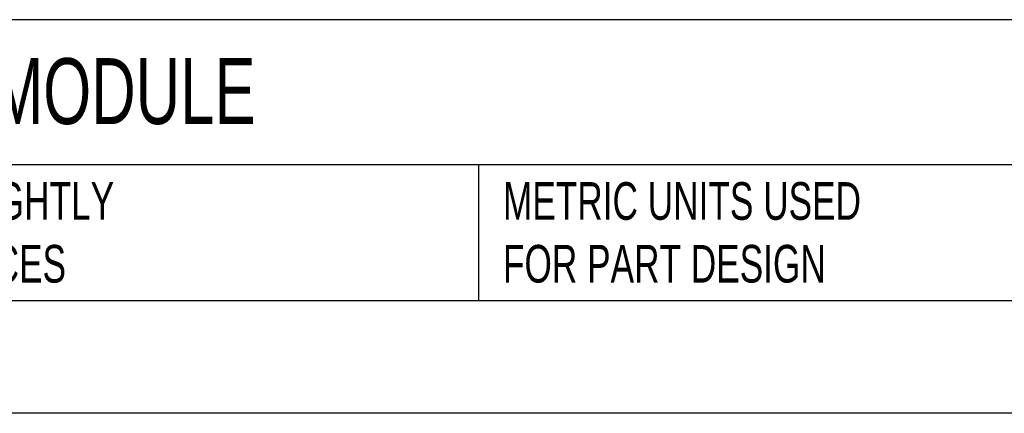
# Model space of a CAD drawing. Header units: millimetres. Extents: x 0 to 559, y 0 to 432.
# Tile 8 of 24: x 159 to 270, y 0 to 44. Entities that reach past the tile are written whole.
import ezdxf

# ---------------------------------------------------------------- set-up
doc = ezdxf.new("R2010")
doc.units = ezdxf.units.MM
doc.header["$LTSCALE"] = 2
doc.linetypes.add('CENTERX2', pattern=[20.32, 12.7, -2.54, 2.54, -2.54])
doc.layers.add('TEXT', color=140, linetype='Continuous', lineweight=25)
doc.styles.add('SLDTEXTSTYLE0', font='TXT', dxfattribs={"width": 0.7})

msp = doc.modelspace()

# ---------------------------------------------------------------- linework, layer by layer
at = {"color": 7, "linetype": 'Continuous'}
msp.add_line((558.8, 0.01), (0, 0.01), dxfattribs=at)
at = {"layer": 'TEXT'}
for p, q in [((546.1, 44.25), (12.7, 44.25)), ((546.1, 27.94), (12.7, 27.94)), ((210.97, 27.94), (210.97, 12.7)), ((12.7, 12.7), (546.1, 12.7))]:
    msp.add_line(p, q, dxfattribs=at)

# ---------------------------------------------------------------- texts
at = {"layer": 'TEXT', "linetype": 'CENTERX2', "lineweight": 18, "attachment_point": 1, "style": 'SLDTEXTSTYLE0'}
for s, insert, char_height in [('Productivity 2000 8-CHANNEL TEMP INPUT MODULE', (15.93, 39.93), 7.4083), ("PART DIMENSIONS MAY DIFFER SLIGHTLY ^JDUE TO MANUFACTURER'S VARIANCES", (87.83, 25.99), 4.2333), ('METRIC UNITS USED ^JFOR PART DESIGN', (213.71, 25.99), 4.2333)]:
    msp.add_mtext(s, dxfattribs=dict(at, insert=insert, char_height=char_height))

doc.saveas('drawing.dxf')
